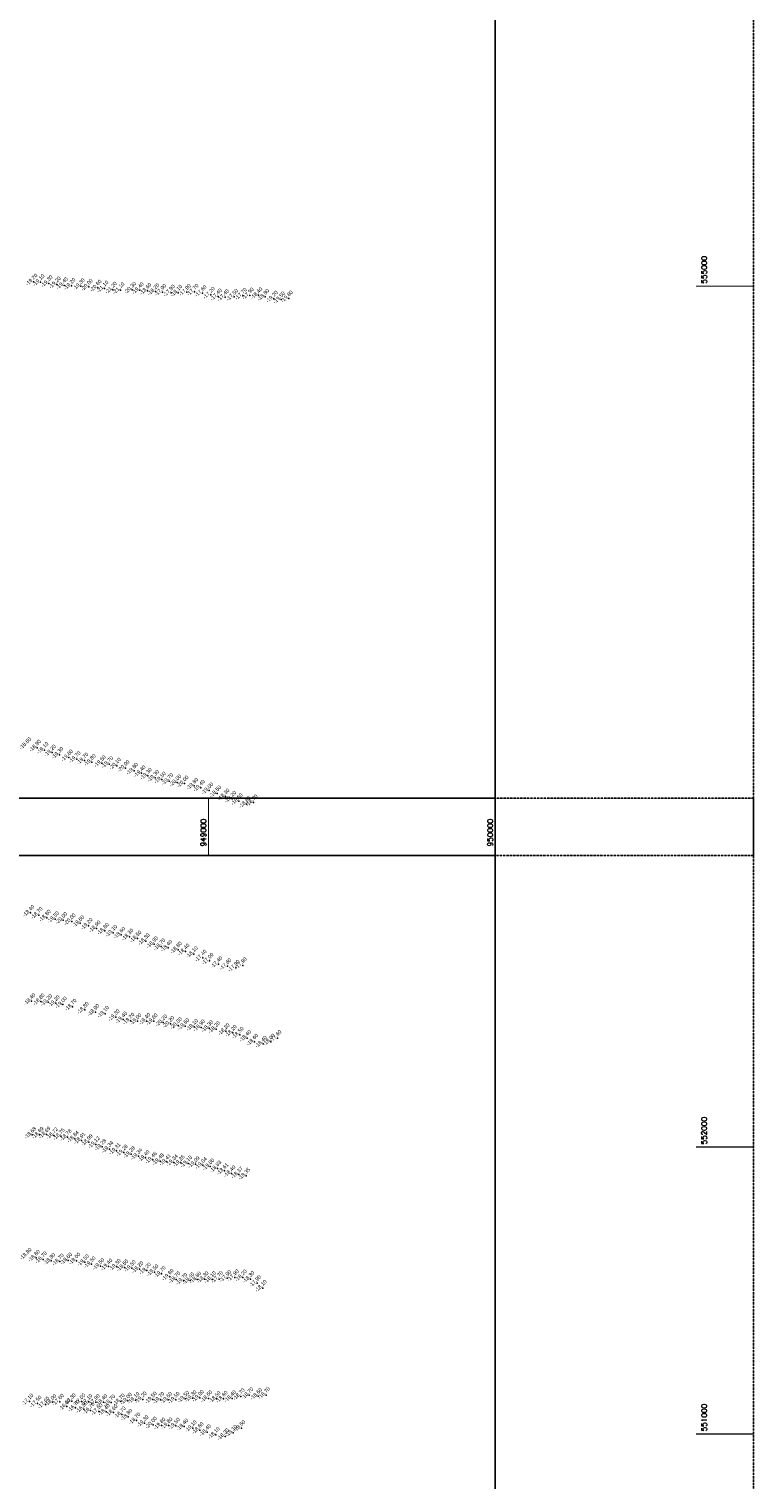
# Model space of a CAD drawing. Header units: feet. Extents: x 923032 to 950902, y 470215 to 606658.
# Tile 38 of 66: x 948374 to 950902, y 550843 to 555896. Entities that reach past the tile are written whole.
import ezdxf
from ezdxf.enums import TextEntityAlignment as Align

# ---------------------------------------------------------------- set-up
doc = ezdxf.new("R2010")
doc.units = ezdxf.units.FT
doc.header["$MEASUREMENT"] = 0
doc.header["$XCLIPFRAME"] = 0
doc.header["$PDSIZE"] = 100
doc.linetypes.add('DASHED', pattern=[0.75, 0.5, -0.25])
doc.linetypes.add('DASHED2', pattern=[0.375, 0.25, -0.125])
doc.layers.add('ALIGNSPACE-24x36', color=1, linetype='DASHED2', plot=False)
for name, color, linetype in [('ELEV8', 7, 'Continuous'), ('GRID-LABELS-X', 7, 'Continuous'), ('GRID-LABELS-Y', 7, 'Continuous'), ('GRID-TICKS-X', 7, 'Continuous'), ('GRID-TICKS-Y', 7, 'Continuous'), ('MATCHLINE', 7, 'DASHED'), ('POINTS8', 7, 'Continuous')]:
    doc.layers.add(name, color=color, linetype=linetype)
doc.layers.add('MrSID', color=251, linetype='Continuous', transparency=0.2)
doc.styles.add('MM-STANDARD', font='txt', dxfattribs={"height": 1})
doc.styles.get("Standard").update_dxf_attribs({"font": 'simplex.shx'})
picture_1 = doc.add_image_def('image3.sid', size_in_pixel=(6317, 6971))

msp = doc.modelspace()

# ---------------------------------------------------------------- linework, layer by layer
at = {"layer": 'ALIGNSPACE-24x36'}
for points in [[(944000, 557271.8), (950900.2, 557271.8), (950900.2, 553016), (944000, 553016)], [(944000, 553216), (950900.2, 553216), (950900.2, 548960.2), (944000, 548960.2)]]:
    msp.add_lwpolyline(points, close=True, dxfattribs=at)
at = {"layer": 'GRID-TICKS-X', "const_width": 4, "flags": 128}
for points in [[(949000, 553216), (949000, 553016)], [(950000, 553216), (950000, 553016)]]:
    msp.add_lwpolyline(points, dxfattribs=at)
at = {"layer": 'GRID-TICKS-Y', "const_width": 4, "flags": 128}
for points in [[(950700.2, 555000), (950900.2, 555000)], [(950700.2, 552000), (950900.2, 552000)], [(950700.2, 551000), (950900.2, 551000)]]:
    msp.add_lwpolyline(points, dxfattribs=at)
at = {"layer": 'MATCHLINE'}
for p, q in [((944000, 553216), (950000, 553216)), ((944000, 553016), (950000, 553016))]:
    msp.add_line(p, q, dxfattribs=at)
at = {"layer": 'POINTS8', "color": 250, "linetype": 'Continuous', "lineweight": 0, "transparency": 33554687}
for p in [(948389.9, 555015.8, -19.2), (948414.5, 555014, -19.1), (948443, 555009.9, -19.3), (948471.2, 555005.7, -19.2), (948496.4, 555002.9, -19.4), (948522.3, 555000.8, -19.2), (948554.6, 555000, -19.3), (948582.7, 554997.4, -20), (948613.7, 554994.7, -20.6), (948637.5, 554991.6, -21.1), (948666.9, 554987.7, -21.2), (948693.4, 554985.9, -21.1), (948733.9, 554987.5, -20.3), (948760.5, 554985.7, -19.4), (948787.2, 554983.5, -18.6), (948814.7, 554981.8, -18.2), (948839.2, 554979.8, -17.9), (948869.7, 554977.4, -17.9), (948894.7, 554977.3, -18.1), (948924.6, 554979.7, -17.9), (948951.5, 554980.2, -17.7), (948979.4, 554976.3, -17.6), (949008.5, 554969.5, -17.2), (949033.6, 554963.9, -17.4), (949057.9, 554961.4, -17.4), (949089.5, 554962.8, -17.5), (949119.8, 554966.3, -17.7), (949144.3, 554967.3, -17.9), (949174.4, 554968.2, -18.4), (949197.8, 554962.8, -18.8), (949227.8, 554956.3, -19.2), (949280.4, 554957, -19.8), (949253.2, 554953.4, -19.5), (948402.2, 553391.7, -18.9), (948428.2, 553383.4, -19.1), (948454.5, 553374.6, -19.2), (948480.2, 553366.4, -19.3), (948513.4, 553357.7, -19.6), (948540.4, 553351.7, -19.7), (948567.3, 553346.8, -19.7), (948593.2, 553341.5, -19.8), (948628.3, 553337.3, -19.5), (948653.7, 553334.2, -19.7), (948680.8, 553329, -20.1), (948710.8, 553320.9, -20), (948740.7, 553311.2, -19.8), (948766.8, 553302.5, -19.4), (948789.1, 553293.6, -19.3), (948814.2, 553286.3, -19.3), (948837.6, 553280.3, -19.5), (948863.2, 553275.2, -19.7), (948891.1, 553270.6, -20), (948916.6, 553266.8, -20), (948950.4, 553258.8, -19.8), (948973.6, 553251.9, -19.4), (949002.6, 553242.7, -19), (949030.4, 553232.2, -18.5), (949059.4, 553221.5, -18.3), (949082.7, 553213.5, -18.2), (949106.1, 553205, -18.5), (949132.8, 553194.9, -18.8), (949157.3, 553200.8, -18.7), (948379.3, 552815.7, -18.4), (948407.9, 552808.3, -18.7), (948436.2, 552799.1, -18.8), (948464.9, 552793.7, -19.5), (948493.7, 552790.9, -20), (948523, 552786.5, -20), (948552.9, 552779.6, -19.6), (948581.7, 552770.9, -19.2), (948609.8, 552761.8, -18.9), (948638.7, 552753.4, -18.8), (948667.8, 552746.3, -19.1), (948696, 552739.2, -18.6), (948724.4, 552733.1, -18.3), (948752.6, 552726.6, -18.5), (948781.5, 552717.2, -18.3), (948810.2, 552706.6, -18.9), (948835.5, 552699.1, -18.7), (948860, 552694, -18.4), (948893.9, 552687.7, -18.8), (948920.1, 552681.1, -18.4), (948948.9, 552672.3, -18.1), (948979.8, 552659.7, -17.4), (949004, 552648.9, -17), (949034.7, 552637.2, -17.4), (949119.7, 552633.1, -17.9), (949066.1, 552630.4, -17.6), (949095, 552624.6, -17.9), (948382.6, 552508.2, -18.4), (948415.1, 552507.4, -18.8), (948441.3, 552505, -19.2), (948467.4, 552501.2, -19.2), (948492.6, 552496.4, -19), (948526.3, 552488.8, -18.7), (948568.5, 552477.6, -18.8), (948605.6, 552470.4, -18.9), (948639.4, 552464.2, -19.1), (948676.5, 552452.1, -19.3), (948702.8, 552444.3, -19.4), (948728.1, 552440.2, -19.2), (948752.4, 552438.6, -19), (948783.7, 552439.1, -19.4), (948808.9, 552438.1, -19.6), (948842.2, 552434, -20.2), (948867, 552428.8, -20.2), (948894.1, 552424, -20), (948919, 552421.2, -19.6), (948950.1, 552418.4, -19.1), (948974.1, 552416.5, -18.9), (949002.3, 552414, -18.3), (949026.7, 552410.2, -18.2), (949060.1, 552403.2, -18.2), (949084.6, 552397.9, -18.2), (949108.8, 552391, -18.5), (949135.1, 552379.9, -18.4), (949240.6, 552379.7, -17.6), (949160, 552366.9, -18.6), (949190.1, 552359.8, -18.4), (949217.6, 552367, -18), (948385.3, 552042, -18.7), (948411.3, 552042.7, -18.7), (948435.3, 552043.5, -18.7), (948461.1, 552040.7, -18.7), (948484.9, 552037.5, -18.8), (948508.7, 552034.3, -18.8), (948534.1, 552029.1, -18.8), (948557.4, 552023.2, -18.9), (948582.6, 552016.9, -19), (948607.3, 552008.9, -19.1), (948629.7, 552000.3, -19.3), (948654.5, 551992.9, -19.3), (948679.8, 551986.8, -19.3), (948705.1, 551980.8, -19.3), (948730.4, 551974.6, -19.3), (948755.6, 551968.2, -19.3), (948780.8, 551961.8, -19.4), (948806, 551955.4, -19.5), (948831.4, 551950.2, -19.5), (948855.3, 551948.2, -19.4), (948879.2, 551946.3, -19.3), (948903.1, 551944.4, -19.3), (948929.1, 551942.4, -19.2), (948955, 551940.4, -19.1), (948980.7, 551936.6, -19), (949006.3, 551932.3, -19), (949031.2, 551925, -18.8), (949055.8, 551916.6, -18.6), (949080.4, 551908.2, -18.4), (949106, 551903.7, -18.4), (949131.6, 551899.3, -18.4), (948398.6, 551613.7, -18.8), (948423, 551608.1, -18.7), (948451.9, 551602.8, -18.8), (948481.9, 551600.6, -18.7), (948510.7, 551604.3, -18.6), (948539.5, 551603.8, -19), (948569.4, 551598.4, -19.5), (948592.5, 551591.4, -19.5), (948623, 551584.9, -19.5), (948651.3, 551583.4, -19.4), (948680.1, 551582.2, -19.3), (948706.6, 551580.5, -19.5), (948732.6, 551578.1, -19.5), (948759.1, 551573.9, -19.2), (948785.5, 551569.3, -19.2), (948811.7, 551563.8, -19.5), (948836.7, 551557.6, -19.7), (948864.8, 551547.7, -19.6), (948887.8, 551538.8, -19.7), (948912.5, 551533.3, -19.7), (948936.7, 551535.3, -19.4), (948960.9, 551537.9, -18.8), (948986.3, 551539.5, -18.3), (949012.5, 551538.8, -18.1), (949036.7, 551539.7, -17.7), (949065.6, 551543.1, -17.9), (949092.1, 551545.6, -17.9), (949120.2, 551545.1, -18.2), (949146.4, 551539.8, -18.3), (949169.5, 551525.5, -17.9), (949189.3, 551508.6, -18.1), (948719.2, 551115.9, -19), (948745.5, 551118.3, -19.1), (948770.9, 551120.3, -19.2), (948805.9, 551119.6, -19.5), (948832.4, 551118.5, -19.7), (948859.1, 551118.7, -19.6), (948885.8, 551119.1, -19.5), (948918.8, 551122.4, -19.5), (948944.4, 551124.7, -19.3), (948969.9, 551125.8, -19), (948999.6, 551124, -18.6), (949028.3, 551121.9, -18.5), (949052.7, 551122.2, -18.6), (949082.5, 551124.1, -18.4), (949112.6, 551131.1, -18.7), (949142.4, 551134.7, -18.7), (949173.3, 551132.3, -18.6), (949200.6, 551135.3, -18.7), (948375.4, 551112.8, -17.1), (948404.1, 551105.8, -17.5), (948431.4, 551102.2, -17.6), (948456, 551110.3, -18), (948482, 551112.4, -17.6), (948505.6, 551095.4, -16.6), (948523.3, 551114.2, -17.3), (948536.6, 551090.9, -16.7), (948557.1, 551113.4, -17), (948564.8, 551086.8, -16.5), (948581.2, 551111.7, -17.1), (948588.8, 551082.2, -16.7), (948607.4, 551111.1, -17.9), (948617.4, 551078.7, -17.5), (948633.5, 551110.9, -18.4), (948642.7, 551077.1, -18.4), (948660.8, 551109.5, -18.7), (948669, 551074.7, -18.6), (948694.3, 551112.8, -18.7), (948697.8, 551068, -18.7), (948720.5, 551059.5, -18.8), (948748.8, 551046.8, -18.7), (948777.3, 551037.7, -19.3), (948806.7, 551032.3, -20), (948836.2, 551029.2, -19.8), (948860.7, 551029.7, -19.8), (948886.2, 551028.6, -19.5), (948915.7, 551025.5, -19.4), (948945.1, 551020.1, -19.1), (949114.7, 551020.4, -18.5), (948969.3, 551013.5, -18.6), (948995.2, 551005.9, -18.4), (949025.8, 550996.4, -18.1), (949057.7, 550991.7, -18.3), (949086.2, 551003.8, -18.1)]:
    msp.add_point(p, dxfattribs=at)

# ---------------------------------------------------------------- texts
at = {"layer": 'ELEV8', "color": 18, "true_color": 0x000000, "transparency": 33554687, "style": 'MM-STANDARD'}
for s, p in [('-19.20', (948389.9, 555015.8, -19.2)), ('-19.10', (948414.5, 555014, -19.1)), ('-19.30', (948443, 555009.9, -19.3)), ('-19.20', (948471.2, 555005.7, -19.2)), ('-19.40', (948496.4, 555002.9, -19.4)), ('-19.20', (948522.3, 555000.8, -19.2)), ('-19.30', (948554.6, 555000, -19.3)), ('-20.00', (948582.7, 554997.4, -20)), ('-20.60', (948613.7, 554994.7, -20.6)), ('-21.10', (948637.5, 554991.6, -21.1)), ('-21.20', (948666.9, 554987.7, -21.2)), ('-21.10', (948693.4, 554985.9, -21.1)), ('-20.30', (948733.9, 554987.5, -20.3)), ('-19.40', (948760.5, 554985.7, -19.4)), ('-18.60', (948787.2, 554983.5, -18.6)), ('-18.20', (948814.7, 554981.8, -18.2)), ('-17.90', (948839.2, 554979.8, -17.9)), ('-17.90', (948924.6, 554979.7, -17.9)), ('-17.70', (948951.5, 554980.2, -17.7)), ('-17.90', (948869.7, 554977.4, -17.9)), ('-18.10', (948894.7, 554977.3, -18.1)), ('-17.60', (948979.4, 554976.3, -17.6)), ('-17.20', (949008.5, 554969.5, -17.2)), ('-17.40', (949033.6, 554963.9, -17.4)), ('-17.40', (949057.9, 554961.4, -17.4)), ('-17.50', (949089.5, 554962.8, -17.5)), ('-17.70', (949119.8, 554966.3, -17.7)), ('-17.90', (949144.3, 554967.3, -17.9)), ('-18.40', (949174.4, 554968.2, -18.4)), ('-18.80', (949197.8, 554962.8, -18.8)), ('-19.20', (949227.8, 554956.3, -19.2)), ('-19.50', (949253.2, 554953.4, -19.5)), ('-19.80', (949280.4, 554957, -19.8)), ('-18.60', (948368, 553399.6, -18.6)), ('-18.90', (948402.2, 553391.7, -18.9)), ('-19.10', (948428.2, 553383.4, -19.1)), ('-19.20', (948454.5, 553374.6, -19.2)), ('-19.30', (948480.2, 553366.4, -19.3)), ('-19.60', (948513.4, 553357.7, -19.6)), ('-19.70', (948540.4, 553351.7, -19.7)), ('-19.70', (948567.3, 553346.8, -19.7)), ('-19.80', (948593.2, 553341.5, -19.8)), ('-19.50', (948628.3, 553337.3, -19.5)), ('-19.70', (948653.7, 553334.2, -19.7)), ('-20.10', (948680.8, 553329, -20.1)), ('-20.00', (948710.8, 553320.9, -20)), ('-19.80', (948740.7, 553311.2, -19.8)), ('-19.40', (948766.8, 553302.5, -19.4)), ('-19.30', (948789.1, 553293.6, -19.3)), ('-19.30', (948814.2, 553286.3, -19.3)), ('-19.50', (948837.6, 553280.3, -19.5)), ('-19.70', (948863.2, 553275.2, -19.7)), ('-20.00', (948891.1, 553270.6, -20)), ('-20.00', (948916.6, 553266.8, -20)), ('-19.80', (948950.4, 553258.8, -19.8)), ('-19.40', (948973.6, 553251.9, -19.4)), ('-19.00', (949002.6, 553242.7, -19)), ('-18.50', (949030.4, 553232.2, -18.5)), ('-18.30', (949059.4, 553221.5, -18.3)), ('-18.20', (949082.7, 553213.5, -18.2)), ('-18.50', (949106.1, 553205, -18.5)), ('-18.80', (949132.8, 553194.9, -18.8)), ('-18.70', (949157.3, 553200.8, -18.7)), ('-18.40', (948379.3, 552815.7, -18.4)), ('-18.70', (948407.9, 552808.3, -18.7)), ('-18.80', (948436.2, 552799.1, -18.8)), ('-19.50', (948464.9, 552793.7, -19.5)), ('-20.00', (948493.7, 552790.9, -20)), ('-20.00', (948523, 552786.5, -20)), ('-19.60', (948552.9, 552779.6, -19.6)), ('-19.20', (948581.7, 552770.9, -19.2)), ('-18.90', (948609.8, 552761.8, -18.9)), ('-18.80', (948638.7, 552753.4, -18.8)), ('-19.10', (948667.8, 552746.3, -19.1)), ('-18.60', (948696, 552739.2, -18.6)), ('-18.30', (948724.4, 552733.1, -18.3)), ('-18.50', (948752.6, 552726.6, -18.5)), ('-18.30', (948781.5, 552717.2, -18.3)), ('-18.90', (948810.2, 552706.6, -18.9)), ('-18.70', (948835.5, 552699.1, -18.7)), ('-18.40', (948860, 552694, -18.4)), ('-18.80', (948893.9, 552687.7, -18.8)), ('-18.40', (948920.1, 552681.1, -18.4)), ('-18.10', (948948.9, 552672.3, -18.1)), ('-17.40', (948979.8, 552659.7, -17.4)), ('-17.00', (949004, 552648.9, -17)), ('-17.40', (949034.7, 552637.2, -17.4)), ('-17.60', (949066.1, 552630.4, -17.6)), ('-17.90', (949095, 552624.6, -17.9)), ('-17.90', (949119.7, 552633.1, -17.9)), ('-18.40', (948382.6, 552508.2, -18.4)), ('-18.80', (948415.1, 552507.4, -18.8)), ('-19.20', (948441.3, 552505, -19.2)), ('-19.20', (948467.4, 552501.2, -19.2)), ('-19.00', (948492.6, 552496.4, -19)), ('-18.70', (948526.3, 552488.8, -18.7)), ('-18.80', (948568.5, 552477.6, -18.8)), ('-18.90', (948605.6, 552470.4, -18.9)), ('-19.10', (948639.4, 552464.2, -19.1)), ('-19.30', (948676.5, 552452.1, -19.3)), ('-19.40', (948702.8, 552444.3, -19.4)), ('-19.20', (948728.1, 552440.2, -19.2)), ('-19.00', (948752.4, 552438.6, -19)), ('-19.40', (948783.7, 552439.1, -19.4)), ('-19.60', (948808.9, 552438.1, -19.6)), ('-20.20', (948842.2, 552434, -20.2)), ('-20.20', (948867, 552428.8, -20.2)), ('-20.00', (948894.1, 552424, -20)), ('-19.60', (948919, 552421.2, -19.6)), ('-19.10', (948950.1, 552418.4, -19.1)), ('-18.90', (948974.1, 552416.5, -18.9)), ('-18.30', (949002.3, 552414, -18.3)), ('-18.20', (949026.7, 552410.2, -18.2)), ('-18.20', (949060.1, 552403.2, -18.2)), ('-18.20', (949084.6, 552397.9, -18.2)), ('-18.50', (949108.8, 552391, -18.5)), ('-18.40', (949135.1, 552379.9, -18.4)), ('-18.60', (949160, 552366.9, -18.6)), ('-18.40', (949190.1, 552359.8, -18.4)), ('-18.00', (949217.6, 552367, -18)), ('-17.60', (949240.6, 552379.7, -17.6)), ('-18.68', (948385.3, 552042, -18.7)), ('-18.69', (948411.3, 552042.7, -18.7)), ('-18.69', (948435.3, 552043.5, -18.7)), ('-18.72', (948461.1, 552040.7, -18.7)), ('-18.75', (948484.9, 552037.5, -18.8)), ('-18.78', (948508.7, 552034.3, -18.8)), ('-18.84', (948534.1, 552029.1, -18.8)), ('-18.91', (948557.4, 552023.2, -18.9)), ('-18.99', (948582.6, 552016.9, -19)), ('-19.12', (948607.3, 552008.9, -19.1)), ('-19.28', (948629.7, 552000.3, -19.3)), ('-19.34', (948654.5, 551992.9, -19.3)), ('-19.31', (948679.8, 551986.8, -19.3)), ('-19.28', (948705.1, 551980.8, -19.3)), ('-19.28', (948730.4, 551974.6, -19.3)), ('-19.34', (948755.6, 551968.2, -19.3)), ('-19.40', (948780.8, 551961.8, -19.4)), ('-19.46', (948806, 551955.4, -19.5)), ('-19.48', (948831.4, 551950.2, -19.5)), ('-19.41', (948855.3, 551948.2, -19.4)), ('-19.34', (948879.2, 551946.3, -19.3)), ('-19.26', (948903.1, 551944.4, -19.3)), ('-19.18', (948929.1, 551942.4, -19.2)), ('-19.09', (948955, 551940.4, -19.1)), ('-19.04', (948980.7, 551936.6, -19)), ('-19.00', (949006.3, 551932.3, -19)), ('-18.83', (949031.2, 551925, -18.8)), ('-18.61', (949055.8, 551916.6, -18.6)), ('-18.40', (949080.4, 551908.2, -18.4)), ('-18.37', (949106, 551903.7, -18.4)), ('-18.35', (949131.6, 551899.3, -18.4)), ('-18.80', (948369, 551620.8, -18.8)), ('-18.80', (948398.6, 551613.7, -18.8)), ('-18.70', (948423, 551608.1, -18.7)), ('-18.80', (948451.9, 551602.8, -18.8)), ('-18.70', (948481.9, 551600.6, -18.7)), ('-18.60', (948510.7, 551604.3, -18.6)), ('-19.00', (948539.5, 551603.8, -19)), ('-19.50', (948569.4, 551598.4, -19.5)), ('-19.50', (948592.5, 551591.4, -19.5)), ('-19.50', (948623, 551584.9, -19.5)), ('-19.40', (948651.3, 551583.4, -19.4)), ('-19.30', (948680.1, 551582.2, -19.3)), ('-19.50', (948706.6, 551580.5, -19.5)), ('-19.50', (948732.6, 551578.1, -19.5)), ('-19.20', (948759.1, 551573.9, -19.2)), ('-19.20', (948785.5, 551569.3, -19.2)), ('-19.50', (948811.7, 551563.8, -19.5)), ('-19.70', (948836.7, 551557.6, -19.7)), ('-19.60', (948864.8, 551547.7, -19.6)), ('-17.90', (949065.6, 551543.1, -17.9)), ('-17.90', (949092.1, 551545.6, -17.9)), ('-18.20', (949120.2, 551545.1, -18.2)), ('-19.70', (948887.8, 551538.8, -19.7)), ('-19.70', (948912.5, 551533.3, -19.7)), ('-19.40', (948936.7, 551535.3, -19.4)), ('-18.80', (948960.9, 551537.9, -18.8)), ('-18.30', (948986.3, 551539.5, -18.3)), ('-18.10', (949012.5, 551538.8, -18.1)), ('-17.70', (949036.7, 551539.7, -17.7)), ('-18.30', (949146.4, 551539.8, -18.3)), ('-17.90', (949169.5, 551525.5, -17.9)), ('-18.10', (949189.3, 551508.6, -18.1)), ('-17.10', (948375.4, 551112.8, -17.1)), ('-17.50', (948404.1, 551105.8, -17.5)), ('-17.60', (948431.4, 551102.2, -17.6)), ('-18.00', (948456, 551110.3, -18)), ('-17.60', (948482, 551112.4, -17.6)), ('-16.60', (948505.6, 551095.4, -16.6)), ('-17.30', (948523.3, 551114.2, -17.3)), ('-16.70', (948536.6, 551090.9, -16.7)), ('-17.00', (948557.1, 551113.4, -17)), ('-16.50', (948564.8, 551086.8, -16.5)), ('-17.10', (948581.2, 551111.7, -17.1)), ('-17.90', (948607.4, 551111.1, -17.9)), ('-18.40', (948633.5, 551110.9, -18.4)), ('-18.70', (948660.8, 551109.5, -18.7)), ('-18.70', (948694.3, 551112.8, -18.7)), ('-19.00', (948719.2, 551115.9, -19)), ('-19.10', (948745.5, 551118.3, -19.1)), ('-19.20', (948770.9, 551120.3, -19.2)), ('-19.50', (948805.9, 551119.6, -19.5)), ('-19.70', (948832.4, 551118.5, -19.7)), ('-19.60', (948859.1, 551118.7, -19.6)), ('-19.50', (948885.8, 551119.1, -19.5)), ('-19.50', (948918.8, 551122.4, -19.5)), ('-19.30', (948944.4, 551124.7, -19.3)), ('-19.00', (948969.9, 551125.8, -19)), ('-18.60', (948999.6, 551124, -18.6)), ('-18.50', (949028.3, 551121.9, -18.5)), ('-18.60', (949052.7, 551122.2, -18.6)), ('-18.40', (949082.5, 551124.1, -18.4)), ('-18.70', (949112.6, 551131.1, -18.7)), ('-18.70', (949142.4, 551134.7, -18.7)), ('-18.60', (949173.3, 551132.3, -18.6)), ('-18.70', (949200.6, 551135.3, -18.7)), ('-16.70', (948588.8, 551082.2, -16.7)), ('-17.50', (948617.4, 551078.7, -17.5)), ('-18.40', (948642.7, 551077.1, -18.4)), ('-18.60', (948669, 551074.7, -18.6)), ('-18.70', (948697.8, 551068, -18.7)), ('-18.80', (948720.5, 551059.5, -18.8)), ('-18.70', (948748.8, 551046.8, -18.7)), ('-19.30', (948777.3, 551037.7, -19.3)), ('-20.00', (948806.7, 551032.3, -20)), ('-19.80', (948836.2, 551029.2, -19.8)), ('-19.80', (948860.7, 551029.7, -19.8)), ('-19.50', (948886.2, 551028.6, -19.5)), ('-19.40', (948915.7, 551025.5, -19.4)), ('-19.10', (948945.1, 551020.1, -19.1)), ('-18.60', (948969.3, 551013.5, -18.6)), ('-18.40', (948995.2, 551005.9, -18.4)), ('-18.10', (949025.8, 550996.4, -18.1)), ('-18.30', (949057.7, 550991.7, -18.3)), ('-18.10', (949086.2, 551003.8, -18.1)), ('-18.50', (949114.7, 551020.4, -18.5))]:
    msp.add_text(s, height=13, rotation=45, dxfattribs=at).set_placement(p, align=Align.BOTTOM_CENTER)
at = {"layer": 'GRID-LABELS-X'}
for s, p in [('949000', (948991.6, 553047.5)), ('950000', (949991.6, 553047.5))]:
    msp.add_text(s, height=18.75, rotation=90, dxfattribs=at).set_placement(p)
at = {"layer": 'GRID-LABELS-Y'}
for s, p in [('555000', (950737.6, 555008.7)), ('552000', (950737.6, 552008.7)), ('551000', (950737.6, 551008.7))]:
    msp.add_text(s, height=18.75, rotation=90, dxfattribs=at).set_placement(p)

# ---------------------------------------------------------------- pictures from other files: only their frames are drawn
at = {"layer": 'MrSID'}
image = msp.add_image(picture_1, insert=(943865.4, 538494.6), size_in_units=(20725.1, 22870.7), dxfattribs=at)
image.set_boundary_path([(-0.5, -0.5), (1869.32, 6970.5)])

doc.saveas('drawing.dxf')
